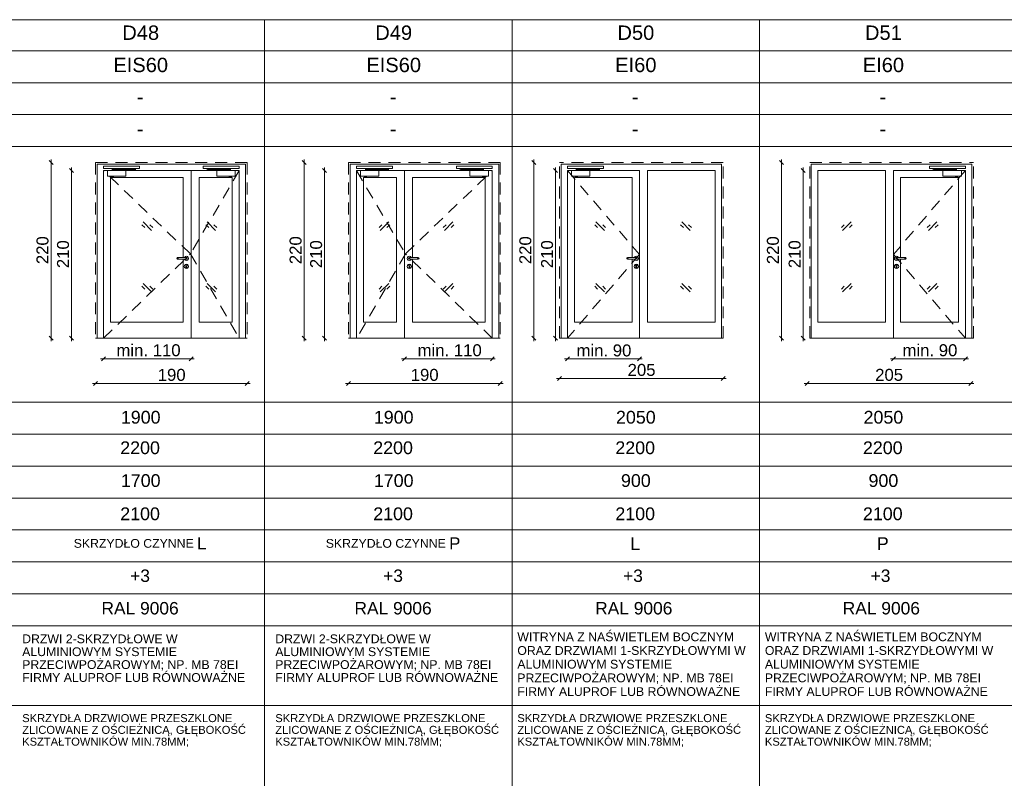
# Paper-space layout 'A-57 ZESTAWIENIE STOLARKI PROJEKTOWANEJ' of a CAD drawing. Header units: millimetres. Extents: x 0 to 900, y 0 to 1010.
# Tile 56 of 63: x 673 to 796, y 707 to 802. Entities that reach past the tile are written whole.
import ezdxf
from ezdxf.xclip import XClip

# ---------------------------------------------------------------- set-up
doc = ezdxf.new("R2010")
doc.units = ezdxf.units.MM
doc.header["$MEASUREMENT"] = 0
doc.header["$XCLIPFRAME"] = 0
doc.linetypes.add('LINIE_3', pattern=[25, 15, -10])
doc.linetypes.add('Przer. długie kreski', pattern=[2.5, 1.5, -1])
doc.layers.add('0_Nr_pióra__1', color=7, linetype='Continuous', lineweight=20)
for name, color, linetype, lineweight, true_color in [('0_Nr_pióra__30', 7, 'Continuous', 5, 0x878787), ('0_Nr_pióra__7', 7, 'Continuous', 18, 0x171717), ('0_Nr_pióra__8', 7, 'Continuous', 13, 0x4c4c4c), ('0_Nr_pióra__94', 7, 'Continuous', 5, 0x3b3b3b)]:
    doc.layers.add(name, color=color, linetype=linetype, lineweight=lineweight, true_color=true_color)
doc.layers.add('A_podrys', color=7, linetype='Continuous')
doc.styles.add('STYL_AUTOMATYCZNY_1', font='arial.ttf')

# ---------------------------------------------------------------- blocks, each defined once
blk = doc.blocks.new('Rysunek_1_1', base_point=(-2089.9, -1946.74))
at = {"layer": '0_Nr_pióra__1', "color": 7, "linetype": 'Continuous', "lineweight": 20}
for p, q in [((676.87, 783.86), (676.87, 784.23)), ((708.56, 783.86), (708.56, 784.23)), ((737.33, 783.86), (737.33, 784.23)), ((768.33, 783.86), (768.33, 784.23)), ((677.12, 783.61), (676.62, 784.11)), ((676.87, 761.86), (676.87, 783.86)), ((679.69, 782.61), (679.19, 783.11)), ((679.44, 782.86), (679.44, 783.23)), ((708.81, 783.61), (708.31, 784.11)), ((708.56, 761.86), (708.56, 783.86)), ((711.38, 782.61), (710.88, 783.11)), ((711.13, 782.86), (711.13, 783.23)), ((737.58, 783.61), (737.08, 784.11)), ((737.33, 761.86), (737.33, 783.86)), ((740.3, 782.61), (739.8, 783.11)), ((740.05, 782.86), (740.05, 783.23)), ((768.58, 783.61), (768.08, 784.11)), ((768.33, 761.86), (768.33, 783.86)), ((771.3, 782.61), (770.8, 783.11)), ((771.05, 782.86), (771.05, 783.23)), ((679.44, 761.86), (679.44, 782.86)), ((711.13, 761.86), (711.13, 782.86)), ((740.05, 761.86), (740.05, 782.86)), ((771.05, 761.86), (771.05, 782.86)), ((676.62, 762.11), (677.12, 761.61)), ((679.19, 762.11), (679.69, 761.61)), ((708.31, 762.11), (708.81, 761.61)), ((710.88, 762.11), (711.38, 761.61)), ((737.08, 762.11), (737.58, 761.61)), ((739.8, 762.11), (740.3, 761.61)), ((768.08, 762.11), (768.58, 761.61)), ((770.8, 762.11), (771.3, 761.61)), ((676.87, 761.48), (676.87, 761.86)), ((679.44, 761.48), (679.44, 761.86)), ((708.56, 761.48), (708.56, 761.86)), ((711.13, 761.48), (711.13, 761.86)), ((737.33, 761.48), (737.33, 761.86)), ((740.05, 761.48), (740.05, 761.86)), ((768.33, 761.48), (768.33, 761.86)), ((771.05, 761.48), (771.05, 761.86)), ((683.69, 759.54), (683.19, 759.04)), ((694.17, 759.04), (694.67, 759.54)), ((721.4, 759.54), (720.9, 759.04)), ((731.88, 759.04), (732.38, 759.54)), ((741.79, 759.52), (741.29, 759.02)), ((750.29, 759.02), (750.79, 759.52)), ((782.62, 759.54), (782.12, 759.04)), ((791.12, 759.04), (791.62, 759.54)), ((683.44, 759.29), (683.07, 759.29)), ((694.42, 759.29), (683.44, 759.29)), ((694.8, 759.29), (694.42, 759.29)), ((720.77, 759.29), (721.15, 759.29)), ((721.15, 759.29), (732.13, 759.29)), ((732.13, 759.29), (732.5, 759.29)), ((741.54, 759.27), (741.16, 759.27)), ((750.54, 759.27), (741.54, 759.27)), ((750.91, 759.27), (750.54, 759.27)), ((781.99, 759.29), (782.37, 759.29)), ((782.37, 759.29), (791.37, 759.29)), ((791.37, 759.29), (791.74, 759.29)), ((740.79, 757.08), (740.29, 756.58)), ((760.79, 756.58), (761.29, 757.08)), ((682.44, 756.21), (682.07, 756.21)), ((682.69, 756.46), (682.19, 755.96)), ((701.44, 756.21), (682.44, 756.21)), ((701.19, 755.96), (701.69, 756.46)), ((701.82, 756.21), (701.44, 756.21)), ((713.75, 756.21), (714.13, 756.21)), ((714.38, 756.46), (713.88, 755.96)), ((714.13, 756.21), (733.13, 756.21)), ((732.88, 755.96), (733.38, 756.46)), ((733.13, 756.21), (733.5, 756.21)), ((740.16, 756.83), (740.54, 756.83)), ((740.54, 756.83), (761.04, 756.83)), ((761.04, 756.83), (761.41, 756.83)), ((771.16, 756.21), (771.54, 756.21)), ((771.79, 756.46), (771.29, 755.96)), ((771.54, 756.21), (792.04, 756.21)), ((791.79, 755.96), (792.29, 756.46)), ((792.04, 756.21), (792.41, 756.21))]:
    blk.add_line(p, q, dxfattribs=at)
at = {"layer": '0_Nr_pióra__30', "color": 252, "linetype": 'Przer. długie kreski', "lineweight": 5, "true_color": 0x878787}
for p, q in [((701.44, 783.86), (682.44, 783.86)), ((682.44, 783.86), (682.44, 761.86)), ((701.44, 783.86), (701.44, 761.86)), ((714.13, 783.86), (733.13, 783.86)), ((714.13, 783.86), (714.13, 761.86)), ((733.13, 783.86), (733.13, 761.86)), ((761.04, 783.86), (740.54, 783.86)), ((740.54, 761.86), (740.54, 783.86)), ((761.04, 761.86), (761.04, 783.86)), ((771.87, 783.86), (792.37, 783.86)), ((771.87, 761.86), (771.87, 783.86)), ((792.37, 761.86), (792.37, 783.86)), ((694.32, 772.42), (683.44, 782.86)), ((700.44, 782.86), (694.32, 772.42)), ((715.13, 782.86), (721.25, 772.42)), ((721.25, 772.42), (732.13, 782.86)), ((741.54, 782.86), (750.54, 772.36)), ((791.37, 782.86), (782.37, 772.36)), ((683.44, 761.86), (694.32, 772.42)), ((694.32, 772.42), (700.44, 761.86)), ((721.25, 772.42), (715.13, 761.86)), ((732.13, 761.86), (721.25, 772.42)), ((750.54, 772.36), (741.54, 761.86)), ((782.37, 772.36), (791.37, 761.86))]:
    blk.add_line(p, q, dxfattribs=at)
at = {"layer": '0_Nr_pióra__30', "color": 252, "linetype": 'Continuous', "lineweight": 5, "true_color": 0x878787}
for p, q in [((701.24, 783.66), (682.64, 783.66)), ((682.64, 783.66), (682.64, 761.86)), ((701.24, 783.66), (701.24, 761.86)), ((714.33, 783.66), (732.93, 783.66)), ((714.33, 783.66), (714.33, 761.86)), ((732.93, 783.66), (732.93, 761.86)), ((760.84, 783.66), (740.74, 783.66)), ((740.74, 761.86), (740.74, 783.66)), ((760.84, 761.86), (760.84, 783.66)), ((772.07, 783.66), (792.17, 783.66)), ((772.07, 761.86), (772.07, 783.66)), ((792.17, 761.86), (792.17, 783.66)), ((683.44, 782.86), (700.44, 782.86)), ((683.44, 782.86), (683.44, 761.86)), ((684.32, 763.86), (684.32, 781.98)), ((684.32, 781.98), (693.42, 781.98)), ((693.42, 781.98), (693.42, 771.96)), ((694.42, 761.86), (694.42, 782.86)), ((695.42, 781.98), (695.42, 763.86)), ((699.56, 781.98), (695.42, 781.98)), ((699.56, 763.86), (699.56, 781.98)), ((700.44, 782.86), (700.44, 761.86)), ((715.13, 782.86), (715.13, 761.86)), ((732.13, 782.86), (715.13, 782.86)), ((716.01, 763.86), (716.01, 781.98)), ((716.01, 781.98), (720.15, 781.98)), ((720.15, 781.98), (720.15, 763.86)), ((721.15, 761.86), (721.15, 782.86)), ((722.15, 781.98), (722.15, 771.96)), ((731.25, 781.98), (722.15, 781.98)), ((731.25, 763.86), (731.25, 781.98)), ((732.13, 782.86), (732.13, 761.86)), ((741.54, 761.86), (741.54, 782.86)), ((741.54, 782.86), (750.54, 782.86)), ((742.42, 763.86), (742.42, 781.98)), ((742.42, 781.98), (749.66, 781.98)), ((749.66, 781.98), (749.66, 771.96)), ((750.54, 782.86), (750.54, 761.86)), ((751.54, 763.86), (751.54, 782.86)), ((751.54, 782.86), (760.04, 782.86)), ((760.04, 763.86), (760.04, 782.86)), ((772.87, 763.86), (772.87, 782.86)), ((781.37, 782.86), (772.87, 782.86)), ((781.37, 763.86), (781.37, 782.86)), ((782.37, 782.86), (782.37, 761.86)), ((791.37, 782.86), (782.37, 782.86)), ((783.25, 781.98), (783.25, 771.96)), ((790.49, 781.98), (783.25, 781.98)), ((790.49, 763.86), (790.49, 781.98)), ((791.37, 761.86), (791.37, 782.86)), ((688.6, 775.72), (688.24, 776.07)), ((689.45, 775.36), (688.39, 776.42)), ((689.6, 775.72), (689.24, 776.07)), ((696.63, 775.72), (696.27, 776.07)), ((697.48, 775.36), (696.42, 776.42)), ((697.63, 775.72), (697.27, 776.07)), ((717.94, 775.72), (718.3, 776.07)), ((718.09, 775.36), (719.15, 776.42)), ((718.94, 775.72), (719.3, 776.07)), ((725.97, 775.72), (726.33, 776.07)), ((726.12, 775.36), (727.18, 776.42)), ((726.97, 775.72), (727.33, 776.07)), ((745.31, 775.72), (744.95, 776.07)), ((746.16, 775.36), (745.1, 776.42)), ((746.31, 775.72), (745.95, 776.07)), ((756.06, 775.72), (755.71, 776.07)), ((756.92, 775.36), (755.86, 776.42)), ((757.06, 775.72), (756.71, 776.07)), ((775.84, 775.72), (776.2, 776.07)), ((775.99, 775.36), (777.05, 776.42)), ((776.84, 775.72), (777.2, 776.07)), ((786.6, 775.72), (786.95, 776.07)), ((786.74, 775.36), (787.81, 776.42)), ((787.6, 775.72), (787.95, 776.07)), ((692.65, 771.93), (692.62, 771.86)), ((692.62, 771.86), (692.65, 771.79)), ((692.67, 771.93), (692.64, 771.86)), ((692.64, 771.86), (692.67, 771.79)), ((692.72, 771.96), (692.65, 771.93)), ((692.72, 771.93), (692.69, 771.86)), ((692.69, 771.86), (692.72, 771.79)), ((693.82, 771.96), (692.72, 771.96)), ((692.79, 771.93), (692.78, 771.86)), ((692.78, 771.86), (692.79, 771.79)), ((693.58, 771.96), (693.59, 771.99)), ((693.59, 771.99), (693.69, 772.09)), ((693.69, 772.09), (693.82, 772.13)), ((693.76, 771.93), (693.77, 771.86)), ((693.77, 771.86), (693.76, 771.79)), ((693.82, 772.13), (693.96, 772.09)), ((693.82, 771.96), (693.89, 771.93)), ((693.83, 771.93), (693.85, 771.86)), ((693.85, 771.86), (693.83, 771.79)), ((693.88, 771.93), (693.91, 771.86)), ((693.91, 771.86), (693.88, 771.79)), ((693.89, 771.93), (693.92, 771.86)), ((693.92, 771.86), (693.89, 771.79)), ((693.96, 772.09), (694.06, 771.99)), ((694.06, 771.99), (694.09, 771.86)), ((694.09, 771.86), (694.06, 771.72)), ((721.51, 771.99), (721.48, 771.86)), ((721.48, 771.86), (721.51, 771.72)), ((721.61, 772.09), (721.51, 771.99)), ((721.75, 772.13), (721.61, 772.09)), ((721.68, 771.93), (721.65, 771.86)), ((721.65, 771.86), (721.68, 771.79)), ((721.69, 771.93), (721.66, 771.86)), ((721.66, 771.86), (721.69, 771.79)), ((721.75, 771.96), (721.68, 771.93)), ((721.74, 771.93), (721.72, 771.86)), ((721.72, 771.86), (721.74, 771.79)), ((721.88, 772.09), (721.75, 772.13)), ((721.75, 771.96), (722.85, 771.96)), ((721.81, 771.93), (721.8, 771.86)), ((721.8, 771.86), (721.81, 771.79)), ((721.98, 771.99), (721.88, 772.09)), ((721.99, 771.96), (721.98, 771.99)), ((722.78, 771.93), (722.79, 771.86)), ((722.79, 771.86), (722.78, 771.79)), ((722.85, 771.96), (722.92, 771.93)), ((722.85, 771.93), (722.88, 771.86)), ((722.88, 771.86), (722.85, 771.79)), ((722.9, 771.93), (722.93, 771.86)), ((722.93, 771.86), (722.9, 771.79)), ((722.92, 771.93), (722.95, 771.86)), ((722.95, 771.86), (722.92, 771.79)), ((748.99, 771.93), (748.96, 771.86)), ((748.96, 771.86), (748.99, 771.79)), ((749, 771.93), (748.98, 771.86)), ((748.98, 771.86), (749, 771.79)), ((749.06, 771.96), (748.99, 771.93)), ((749.05, 771.93), (749.03, 771.86)), ((749.03, 771.86), (749.05, 771.79)), ((750.16, 771.96), (749.06, 771.96)), ((749.12, 771.93), (749.11, 771.86)), ((749.11, 771.86), (749.12, 771.79)), ((749.92, 771.96), (749.93, 771.99)), ((749.93, 771.99), (750.02, 772.09)), ((750.02, 772.09), (750.16, 772.13)), ((750.09, 771.93), (750.11, 771.86)), ((750.11, 771.86), (750.09, 771.79)), ((750.16, 772.13), (750.29, 772.09)), ((750.16, 771.96), (750.23, 771.93)), ((750.17, 771.93), (750.19, 771.86)), ((750.19, 771.86), (750.17, 771.79)), ((750.21, 771.93), (750.24, 771.86)), ((750.24, 771.86), (750.21, 771.79)), ((750.23, 771.93), (750.26, 771.86)), ((750.26, 771.86), (750.23, 771.79)), ((750.29, 772.09), (750.39, 771.99)), ((750.39, 771.99), (750.43, 771.86)), ((750.43, 771.86), (750.39, 771.72)), ((782.51, 771.99), (782.48, 771.86)), ((782.48, 771.86), (782.51, 771.72)), ((782.61, 772.09), (782.51, 771.99)), ((782.75, 772.13), (782.61, 772.09)), ((782.68, 771.93), (782.65, 771.86)), ((782.65, 771.86), (782.68, 771.79)), ((782.69, 771.93), (782.66, 771.86)), ((782.66, 771.86), (782.69, 771.79)), ((782.75, 771.96), (782.68, 771.93)), ((782.74, 771.93), (782.72, 771.86)), ((782.72, 771.86), (782.74, 771.79)), ((782.88, 772.09), (782.75, 772.13)), ((782.75, 771.96), (783.85, 771.96)), ((782.81, 771.93), (782.8, 771.86)), ((782.8, 771.86), (782.81, 771.79)), ((782.98, 771.99), (782.88, 772.09)), ((782.99, 771.96), (782.98, 771.99)), ((783.78, 771.93), (783.79, 771.86)), ((783.79, 771.86), (783.78, 771.79)), ((783.85, 771.96), (783.92, 771.93)), ((783.85, 771.93), (783.87, 771.86)), ((783.87, 771.86), (783.85, 771.79)), ((783.9, 771.93), (783.93, 771.86)), ((783.93, 771.86), (783.9, 771.79)), ((783.92, 771.93), (783.95, 771.86)), ((783.95, 771.86), (783.92, 771.79)), ((692.65, 771.79), (692.72, 771.76)), ((693.82, 771.76), (692.72, 771.76)), ((693.42, 771.76), (693.42, 763.86)), ((693.55, 770.86), (693.59, 770.99)), ((693.59, 770.72), (693.55, 770.86)), ((693.59, 771.72), (693.58, 771.76)), ((693.69, 771.63), (693.59, 771.72)), ((693.59, 770.99), (693.69, 771.09)), ((693.69, 770.63), (693.59, 770.72)), ((693.82, 771.59), (693.69, 771.63)), ((693.69, 771.09), (693.82, 771.13)), ((693.82, 770.59), (693.69, 770.63)), ((693.77, 771.01), (693.75, 770.96)), ((693.82, 771.03), (693.77, 771.01)), ((693.77, 770.73), (693.77, 770.9)), ((693.79, 770.7), (693.77, 770.73)), ((693.82, 770.68), (693.79, 770.7)), ((693.89, 771.79), (693.82, 771.76)), ((693.96, 771.63), (693.82, 771.59)), ((693.82, 771.13), (693.96, 771.09)), ((693.88, 771.01), (693.82, 771.03)), ((693.86, 770.7), (693.82, 770.68)), ((693.96, 770.63), (693.82, 770.59)), ((693.87, 770.73), (693.86, 770.7)), ((693.87, 770.9), (693.9, 770.96)), ((693.87, 770.9), (693.87, 770.73)), ((693.9, 770.96), (693.88, 771.01)), ((694.06, 771.72), (693.96, 771.63)), ((693.96, 771.09), (694.06, 770.99)), ((694.06, 770.72), (693.96, 770.63)), ((694.06, 770.99), (694.09, 770.86)), ((694.09, 770.86), (694.06, 770.72)), ((721.51, 770.99), (721.48, 770.86)), ((721.48, 770.86), (721.51, 770.72)), ((721.51, 771.72), (721.61, 771.63)), ((721.61, 771.09), (721.51, 770.99)), ((721.51, 770.72), (721.61, 770.63)), ((721.61, 771.63), (721.75, 771.59)), ((721.75, 771.13), (721.61, 771.09)), ((721.61, 770.63), (721.75, 770.59)), ((721.67, 770.96), (721.69, 771.01)), ((721.7, 770.9), (721.67, 770.96)), ((721.68, 771.79), (721.75, 771.76)), ((721.69, 771.01), (721.75, 771.03)), ((721.7, 770.9), (721.7, 770.73)), ((721.7, 770.73), (721.71, 770.7)), ((721.71, 770.7), (721.75, 770.68)), ((721.75, 771.76), (722.85, 771.76)), ((721.75, 771.59), (721.88, 771.63)), ((721.88, 771.09), (721.75, 771.13)), ((721.75, 771.03), (721.8, 771.01)), ((721.75, 770.68), (721.78, 770.7)), ((721.75, 770.59), (721.88, 770.63)), ((721.78, 770.7), (721.8, 770.73)), ((721.8, 771.01), (721.82, 770.96)), ((721.8, 770.73), (721.8, 770.9)), ((721.88, 771.63), (721.98, 771.72)), ((721.98, 770.99), (721.88, 771.09)), ((721.88, 770.63), (721.98, 770.72)), ((721.98, 771.72), (721.99, 771.76)), ((722.02, 770.86), (721.98, 770.99)), ((721.98, 770.72), (722.02, 770.86)), ((722.15, 771.76), (722.15, 763.86)), ((722.92, 771.79), (722.85, 771.76)), ((748.99, 771.79), (749.06, 771.76)), ((750.16, 771.76), (749.06, 771.76)), ((749.66, 771.76), (749.66, 763.86)), ((749.89, 770.86), (749.93, 770.99)), ((749.93, 770.72), (749.89, 770.86)), ((749.93, 771.72), (749.92, 771.76)), ((750.02, 771.63), (749.93, 771.72)), ((749.93, 770.99), (750.02, 771.09)), ((750.02, 770.63), (749.93, 770.72)), ((750.16, 771.59), (750.02, 771.63)), ((750.02, 771.09), (750.16, 771.13)), ((750.16, 770.59), (750.02, 770.63)), ((750.08, 770.96), (750.11, 771.01)), ((750.11, 770.9), (750.08, 770.96)), ((750.11, 771.01), (750.16, 771.03)), ((750.11, 770.9), (750.11, 770.73)), ((750.11, 770.73), (750.12, 770.7)), ((750.12, 770.7), (750.16, 770.68)), ((750.23, 771.79), (750.16, 771.76)), ((750.29, 771.63), (750.16, 771.59)), ((750.16, 771.13), (750.29, 771.09)), ((750.16, 771.03), (750.21, 771.01)), ((750.16, 770.68), (750.19, 770.7)), ((750.29, 770.63), (750.16, 770.59)), ((750.19, 770.7), (750.21, 770.73)), ((750.21, 771.01), (750.23, 770.96)), ((750.23, 770.96), (750.21, 770.9)), ((750.21, 770.73), (750.21, 770.9)), ((750.39, 771.72), (750.29, 771.63)), ((750.29, 771.09), (750.39, 770.99)), ((750.39, 770.72), (750.29, 770.63)), ((750.39, 770.99), (750.43, 770.86)), ((750.43, 770.86), (750.39, 770.72)), ((782.51, 770.99), (782.48, 770.86)), ((782.48, 770.86), (782.51, 770.72)), ((782.51, 771.72), (782.61, 771.63)), ((782.61, 771.09), (782.51, 770.99)), ((782.51, 770.72), (782.61, 770.63)), ((782.61, 771.63), (782.75, 771.59)), ((782.75, 771.13), (782.61, 771.09)), ((782.61, 770.63), (782.75, 770.59)), ((782.69, 771.01), (782.67, 770.96)), ((782.67, 770.96), (782.7, 770.9)), ((782.68, 771.79), (782.75, 771.76)), ((782.75, 771.03), (782.69, 771.01)), ((782.7, 770.73), (782.7, 770.9)), ((782.71, 770.7), (782.7, 770.73)), ((782.75, 770.68), (782.71, 770.7)), ((782.75, 771.76), (783.85, 771.76)), ((782.75, 771.59), (782.88, 771.63)), ((782.88, 771.09), (782.75, 771.13)), ((782.8, 771.01), (782.75, 771.03)), ((782.78, 770.7), (782.75, 770.68)), ((782.75, 770.59), (782.88, 770.63)), ((782.8, 770.73), (782.78, 770.7)), ((782.82, 770.96), (782.8, 771.01)), ((782.8, 770.9), (782.82, 770.96)), ((782.8, 770.9), (782.8, 770.73)), ((782.88, 771.63), (782.98, 771.72)), ((782.98, 770.99), (782.88, 771.09)), ((782.88, 770.63), (782.98, 770.72)), ((782.98, 771.72), (782.99, 771.76)), ((783.02, 770.86), (782.98, 770.99)), ((782.98, 770.72), (783.02, 770.86)), ((783.25, 771.76), (783.25, 763.86)), ((783.92, 771.79), (783.85, 771.76)), ((688.6, 768.02), (688.24, 768.37)), ((689.45, 767.67), (688.39, 768.73)), ((689.6, 768.02), (689.24, 768.37)), ((696.63, 768.02), (696.27, 768.37)), ((697.48, 767.67), (696.42, 768.73)), ((697.63, 768.02), (697.27, 768.37)), ((717.94, 768.02), (718.3, 768.37)), ((718.09, 767.67), (719.15, 768.73)), ((718.94, 768.02), (719.3, 768.37)), ((725.97, 768.02), (726.33, 768.37)), ((726.12, 767.67), (727.18, 768.73)), ((726.97, 768.02), (727.33, 768.37)), ((745.31, 768.02), (744.95, 768.37)), ((746.16, 767.67), (745.1, 768.73)), ((746.31, 768.02), (745.95, 768.37)), ((756.06, 768.02), (755.71, 768.37)), ((756.92, 767.67), (755.86, 768.73)), ((757.06, 768.02), (756.71, 768.37)), ((775.84, 768.02), (776.2, 768.37)), ((775.99, 767.67), (777.05, 768.73)), ((776.84, 768.02), (777.2, 768.37)), ((786.6, 768.02), (786.95, 768.37)), ((786.74, 767.67), (787.81, 768.73)), ((787.6, 768.02), (787.95, 768.37)), ((693.42, 763.86), (684.32, 763.86)), ((695.42, 763.86), (699.56, 763.86)), ((720.15, 763.86), (716.01, 763.86)), ((722.15, 763.86), (731.25, 763.86)), ((749.66, 763.86), (742.42, 763.86)), ((751.54, 763.86), (760.04, 763.86)), ((781.37, 763.86), (772.87, 763.86)), ((783.25, 763.86), (790.49, 763.86)), ((701.44, 761.86), (682.44, 761.86)), ((714.13, 761.86), (733.13, 761.86)), ((761.04, 761.86), (740.54, 761.86)), ((771.87, 761.86), (792.37, 761.86))]:
    blk.add_line(p, q, dxfattribs=at)
at = {"layer": '0_Nr_pióra__8', "color": 251, "linetype": 'LINIE_3', "lineweight": 13, "true_color": 0x4c4c4c, "flags": 128}
for points in [[(687.94, 783.13), (687.94, 783.43), (683.44, 783.43), (683.44, 783.13)], [(684.54, 782.88), (684.54, 783.07), (687.35, 783.07), (687.35, 783.11), (687.45, 783.11), (687.45, 782.97), (684.63, 782.97), (684.63, 782.88)], [(687.36, 783.11), (687.45, 783.11), (687.45, 783.13), (687.36, 783.13)], [(695.94, 783.13), (695.94, 783.43), (700.44, 783.43), (700.44, 783.13)], [(699.34, 782.88), (699.34, 783.07), (696.54, 783.07), (696.54, 783.11), (696.43, 783.11), (696.43, 782.97), (699.25, 782.97), (699.25, 782.88)], [(696.52, 783.11), (696.44, 783.11), (696.44, 783.13), (696.52, 783.13)], [(719.63, 783.13), (719.63, 783.43), (715.13, 783.43), (715.13, 783.13)], [(716.23, 782.88), (716.23, 783.07), (719.03, 783.07), (719.03, 783.11), (719.14, 783.11), (719.14, 782.97), (716.32, 782.97), (716.32, 782.88)], [(719.05, 783.11), (719.13, 783.11), (719.13, 783.13), (719.05, 783.13)], [(727.63, 783.13), (727.63, 783.43), (732.13, 783.43), (732.13, 783.13)], [(728.21, 783.11), (728.12, 783.11), (728.12, 783.13), (728.21, 783.13)], [(731.03, 782.88), (731.03, 783.07), (728.22, 783.07), (728.22, 783.11), (728.12, 783.11), (728.12, 782.97), (730.94, 782.97), (730.94, 782.88)], [(746.04, 783.13), (746.04, 783.43), (741.54, 783.43), (741.54, 783.13)], [(742.64, 782.88), (742.64, 783.07), (745.45, 783.07), (745.45, 783.11), (745.55, 783.11), (745.55, 782.97), (742.73, 782.97), (742.73, 782.88)], [(745.46, 783.11), (745.54, 783.11), (745.54, 783.13), (745.46, 783.13)], [(786.87, 783.13), (786.87, 783.43), (791.37, 783.43), (791.37, 783.13)], [(790.27, 782.88), (790.27, 783.07), (787.46, 783.07), (787.46, 783.11), (787.35, 783.11), (787.35, 782.97), (790.18, 782.97), (790.18, 782.88)], [(787.45, 783.11), (787.36, 783.11), (787.36, 783.13), (787.45, 783.13)], [(686.25, 782.86), (683.94, 782.86), (683.94, 782.14), (686.25, 782.14)], [(684.62, 782.88), (684.55, 782.88), (684.55, 782.86), (684.62, 782.86)], [(697.64, 782.86), (699.94, 782.86), (699.94, 782.14), (697.64, 782.14)], [(699.26, 782.88), (699.34, 782.88), (699.34, 782.86), (699.26, 782.86)], [(717.93, 782.86), (715.63, 782.86), (715.63, 782.14), (717.93, 782.14)], [(716.31, 782.88), (716.23, 782.88), (716.23, 782.86), (716.31, 782.86)], [(729.32, 782.86), (731.63, 782.86), (731.63, 782.14), (729.32, 782.14)], [(730.95, 782.88), (731.02, 782.88), (731.02, 782.86), (730.95, 782.86)], [(744.35, 782.86), (742.04, 782.86), (742.04, 782.14), (744.35, 782.14)], [(742.72, 782.88), (742.64, 782.88), (742.64, 782.86), (742.72, 782.86)], [(788.56, 782.86), (790.87, 782.86), (790.87, 782.14), (788.56, 782.14)], [(790.19, 782.88), (790.26, 782.88), (790.26, 782.86), (790.19, 782.86)]]:
    blk.add_lwpolyline(points, close=True, dxfattribs=at)
for points in [[(684.69, 782.14), (684.41, 782.14), (684.41, 782.11, 0.458316), (684.69, 782.11)], [(699.19, 782.14), (699.47, 782.14), (699.47, 782.11, -0.458316), (699.19, 782.11)], [(716.38, 782.14), (716.1, 782.14), (716.1, 782.11, 0.458316), (716.38, 782.11)], [(730.88, 782.14), (731.16, 782.14), (731.16, 782.11, -0.458316), (730.88, 782.11)], [(742.79, 782.14), (742.51, 782.14), (742.51, 782.11, 0.458316), (742.79, 782.11)], [(790.12, 782.14), (790.39, 782.14), (790.39, 782.11, -0.458316), (790.12, 782.11)]]:
    blk.add_lwpolyline(points, format="xyb", close=True, dxfattribs=at)
at = {"layer": '0_Nr_pióra__94', "color": 250, "linetype": 'Continuous', "lineweight": 5, "true_color": 0x3b3b3b}
for p, q in [((52.6, 801.75), (887.6, 801.75)), ((703.6, 801.75), (703.6, 611.36)), ((734.6, 801.75), (734.6, 611.36)), ((765.6, 801.75), (765.6, 611.36)), ((887.6, 797.86), (50.6, 797.86)), ((887.6, 793.86), (50.6, 793.86)), ((887.6, 789.86), (50.6, 789.86)), ((887.6, 785.86), (50.6, 785.86)), ((52.6, 753.86), (887.6, 753.86)), ((49.45, 749.86), (887.6, 749.86)), ((52.6, 745.86), (887.6, 745.86)), ((49.45, 741.86), (887.6, 741.86)), ((52.6, 737.86), (887.6, 737.86)), ((35.27, 733.86), (889.6, 733.86)), ((50.6, 729.86), (887.6, 729.86)), ((52.6, 725.86), (887.6, 725.86)), ((52.6, 715.86), (887.6, 715.86))]:
    blk.add_line(p, q, dxfattribs=at)
at = {"layer": '0_Nr_pióra__1', "color": 7, "linetype": 'Continuous', "lineweight": 20, "char_height": 1.5, "width": 3.4323, "attachment_point": 7, "rotation": 90, "style": 'STYL_AUTOMATYCZNY_1'}
for s, insert in [('\\A1;{\\pql;\\fArial|b0|i0|c238|p0;\\W1.000000;220}', (676.57, 771.14)), ('\\A1;{\\pql;\\fArial|b0|i0|c238|p0;\\W1.000000;220}', (708.26, 771.14)), ('\\A1;{\\pql;\\fArial|b0|i0|c238|p0;\\W1.000000;220}', (737.03, 771.14)), ('\\A1;{\\pql;\\fArial|b0|i0|c238|p0;\\W1.000000;220}', (768.03, 771.14)), ('\\A1;{\\pql;\\fArial|b0|i0|c238|p0;\\W1.000000;210}', (679.14, 770.64)), ('\\A1;{\\pql;\\fArial|b0|i0|c238|p0;\\W1.000000;210}', (710.83, 770.64)), ('\\A1;{\\pql;\\fArial|b0|i0|c238|p0;\\W1.000000;210}', (739.75, 770.64)), ('\\A1;{\\pql;\\fArial|b0|i0|c238|p0;\\W1.000000;210}', (770.75, 770.64))]:
    blk.add_mtext(s, dxfattribs=dict(at, insert=insert))
at = {"layer": '0_Nr_pióra__1', "color": 7, "linetype": 'Continuous', "lineweight": 20, "char_height": 1.5, "attachment_point": 7, "style": 'STYL_AUTOMATYCZNY_1'}
for s, insert, width in [('\\A1;{\\pql;\\fArial|b0|i0|c238|p0;\\W1.000000;min. 110}', (685.06, 759.59), 7.7374), ('\\A1;{\\pql;\\fArial|b0|i0|c238|p0;\\W1.000000;min. 110}', (722.77, 759.59), 7.7374), ('\\A1;{\\pql;\\fArial|b0|i0|c238|p0;\\W1.000000;min. 90}', (742.67, 759.57), 6.746), ('\\A1;{\\pql;\\fArial|b0|i0|c238|p0;\\W1.000000;min. 90}', (783.49, 759.59), 6.746), ('\\A1;{\\pql;\\fArial|b0|i0|c238|p0;\\W1.000000;205}', (749.07, 757.13), 3.4323), ('\\A1;{\\pql;\\fArial|b0|i0|c238|p0;\\W1.000000;190}', (690.23, 756.51), 3.4323), ('\\A1;{\\pql;\\fArial|b0|i0|c238|p0;\\W1.000000;190}', (721.91, 756.51), 3.4323), ('\\A1;{\\pql;\\fArial|b0|i0|c238|p0;\\W1.000000;205}', (780.07, 756.51), 3.4323)]:
    blk.add_mtext(s, dxfattribs=dict(at, insert=insert, width=width))
at = {"layer": '0_Nr_pióra__7', "color": 250, "linetype": 'Continuous', "lineweight": 18, "true_color": 0x171717, "style": 'STYL_AUTOMATYCZNY_1'}
for s, insert, char_height, attachment_point in [('\\A1;{\\pqc;\\fArial|b0|i0|c238|p0;\\W1.000000;D48}', (688.1, 799.2), 1.8, 8), ('\\A1;{\\pqc;\\fArial|b0|i0|c238|p0;\\W1.000000;D49}', (719.78, 799.2), 1.8, 8), ('\\A1;{\\pqc;\\fArial|b0|i0|c238|p0;\\W1.000000;D50}', (750.1, 799.2), 1.8, 8), ('\\A1;{\\pqc;\\fArial|b0|i0|c238|p0;\\W1.000000;D51}', (781.1, 799.2), 1.8, 8), ('\\A1;{\\pqc;\\fArial|b0|i0|c238|p0;\\W1.000000;EIS60}', (688.1, 795.16), 1.8, 8), ('\\A1;{\\pqc;\\fArial|b0|i0|c238|p0;\\W1.000000;EIS60}', (719.78, 795.16), 1.8, 8), ('\\A1;{\\pqc;\\fArial|b0|i0|c238|p0;\\W1.000000;EI60}', (750.1, 795.16), 1.8, 8), ('\\A1;{\\pqc;\\fArial|b0|i0|c238|p0;\\W1.000000;EI60}', (781.1, 795.16), 1.8, 8), ('\\A1;{\\pqc;\\fArial|b0|i0|c238|p0;\\W1.000000;-}', (688.02, 791.19), 1.8, 8), ('\\A1;{\\pqc;\\fArial|b0|i0|c238|p0;\\W1.000000;-}', (719.7, 791.19), 1.8, 8), ('\\A1;{\\pqc;\\fArial|b0|i0|c238|p0;\\W1.000000;-}', (750.02, 791.19), 1.8, 8), ('\\A1;{\\pqc;\\fArial|b0|i0|c238|p0;\\W1.000000;-}', (781.02, 791.19), 1.8, 8), ('\\A1;{\\pqc;\\fArial|b0|i0|c238|p0;\\W1.000000;-}', (688.02, 787.19), 1.8, 8), ('\\A1;{\\pqc;\\fArial|b0|i0|c238|p0;\\W1.000000;-}', (719.7, 787.19), 1.8, 8), ('\\A1;{\\pqc;\\fArial|b0|i0|c238|p0;\\W1.000000;-}', (750.02, 787.19), 1.8, 8), ('\\A1;{\\pqc;\\fArial|b0|i0|c238|p0;\\W1.000000;-}', (781.02, 787.19), 1.8, 8), ('\\A1;{\\pqc;\\fArial|b0|i0|c238|p0;\\W1.000000;1900}', (688.1, 751.15), 1.6, 8), ('\\A1;{\\pqc;\\fArial|b0|i0|c238|p0;\\W1.000000;1900}', (719.78, 751.15), 1.6, 8), ('\\A1;{\\pqc;\\fArial|b0|i0|c238|p0;\\W1.000000;2050}', (750.1, 751.15), 1.6, 8), ('\\A1;{\\pqc;\\fArial|b0|i0|c238|p0;\\W1.000000;2050}', (781.1, 751.15), 1.6, 8), ('\\A1;{\\pqc;\\fArial|b0|i0|c238|p0;\\W1.000000;2200}', (688.02, 747.33), 1.6, 8), ('\\A1;{\\pqc;\\fArial|b0|i0|c238|p0;\\W1.000000;2200}', (719.7, 747.33), 1.6, 8), ('\\A1;{\\pqc;\\fArial|b0|i0|c238|p0;\\W1.000000;2200}', (750.02, 747.33), 1.6, 8), ('\\A1;{\\pqc;\\fArial|b0|i0|c238|p0;\\W1.000000;2200}', (781.02, 747.33), 1.6, 8), ('\\A1;{\\pqc;\\fArial|b0|i0|c238|p0;\\W1.000000;1700}', (688.1, 743.22), 1.6, 8), ('\\A1;{\\pqc;\\fArial|b0|i0|c238|p0;\\W1.000000;1700}', (719.78, 743.22), 1.6, 8), ('\\A1;{\\pqc;\\fArial|b0|i0|c238|p0;\\W1.000000;900}', (750.1, 743.22), 1.6, 8), ('\\A1;{\\pqc;\\fArial|b0|i0|c238|p0;\\W1.000000;900}', (781.1, 743.22), 1.6, 8), ('\\A1;{\\pqc;\\fArial|b0|i0|c238|p0;\\W1.000000;2100}', (688.02, 739.06), 1.6, 8), ('\\A1;{\\pqc;\\fArial|b0|i0|c238|p0;\\W1.000000;2100}', (719.7, 739.06), 1.6, 8), ('\\A1;{\\pqc;\\fArial|b0|i0|c238|p0;\\W1.000000;2100}', (750.02, 739.06), 1.6, 8), ('\\A1;{\\pqc;\\fArial|b0|i0|c238|p0;\\W1.000000;2100}', (781.02, 739.06), 1.6, 8), ('\\A1;{\\pqc;\\fArial|b0|i0|c238|p0;\\W1.000000;SKRZYDŁO CZYNNE \\fArial|b0|i0|c238|p0;\\H1.363636x;\\W1.000000;L}', (688.02, 736.93), 1.1, 2), ('\\A1;{\\pqc;\\fArial|b0|i0|c238|p0;\\W1.000000;SKRZYDŁO CZYNNE \\fArial|b0|i0|c238|p0;\\H1.363636x;\\W1.000000;P}', (719.7, 736.93), 1.1, 2), ('\\A1;{\\pqc;\\fArial|b0|i0|c238|p0;\\W1.000000;L}', (750.02, 735.35), 1.6, 8), ('\\A1;{\\pqc;\\fArial|b0|i0|c238|p0;\\W1.000000;P}', (781.02, 735.35), 1.6, 8), ('\\A1;{\\pqc;\\fArial|b0|i0|c238|p0;\\W1.000000;+3}', (688.02, 731.33), 1.5567, 8), ('\\A1;{\\pqc;\\fArial|b0|i0|c238|p0;\\W1.000000;+3}', (719.7, 731.33), 1.5567, 8), ('\\A1;{\\pqc;\\fArial|b0|i0|c238|p0;\\W1.000000;+3}', (749.74, 731.33), 1.5567, 8), ('\\A1;{\\pqc;\\fArial|b0|i0|c238|p0;\\W1.000000;+3}', (780.74, 731.33), 1.5567, 8), ('\\A1;{\\pqc;\\fArial|b0|i0|c238|p0;\\W1.000000;RAL 9006}', (688.02, 727.26), 1.5567, 8), ('\\A1;{\\pqc;\\fArial|b0|i0|c238|p0;\\W1.000000;RAL 9006}', (719.7, 727.26), 1.5567, 8), ('\\A1;{\\pqc;\\fArial|b0|i0|c238|p0;\\W1.000000;RAL 9006}', (749.84, 727.26), 1.5567, 8), ('\\A1;{\\pqc;\\fArial|b0|i0|c238|p0;\\W1.000000;RAL 9006}', (780.84, 727.26), 1.5567, 8)]:
    blk.add_mtext(s, dxfattribs=dict(at, insert=insert, char_height=char_height, attachment_point=attachment_point))
at = {"layer": '0_Nr_pióra__7', "color": 250, "linetype": 'Continuous', "lineweight": 18, "true_color": 0x171717, "width": 29.4591, "attachment_point": 1, "style": 'STYL_AUTOMATYCZNY_1'}
for s, insert, char_height, line_spacing_factor in [('\\A1;{\\pql;\\fArial|b0|i0|c238|p0;\\W1.000000;DRZWI 2-SKRZYDŁOWE W ALUMINIOWYM SYSTEMIE PRZECIWPOŻAROWYM; NP. MB 78EI FIRMY ALUPROF LUB RÓWNOWAŻNE}', (673.26, 724.78), 1.1, 0.880475), ('\\A1;{\\pql;\\fArial|b0|i0|c238|p0;\\W1.000000;DRZWI 2-SKRZYDŁOWE W ALUMINIOWYM SYSTEMIE PRZECIWPOŻAROWYM; NP. MB 78EI FIRMY ALUPROF LUB RÓWNOWAŻNE}', (704.95, 724.78), 1.1, 0.880475), ('\\A1;{\\pql;\\fArial|b0|i0|c238|p0;\\W1.000000;WITRYNA Z NAŚWIETLEM BOCZNYM \\fArial|b0|i0|c238|p0;\\W1.000000;ORAZ DRZWIAMI 1-SKRZYDŁOWYMI W \\fArial|b0|i0|c238|p0;\\W1.000000;ALUMINIOWYM SYSTEMIE \\fArial|b0|i0|c238|p0;\\W1.000000;PRZECIWPOŻAROWYM; NP. MB 78EI \\fArial|b0|i0|c238|p0;\\W1.000000;FIRMY \\fArial|b0|i0|c238|p0;\\W1.000000;ALUPROF LUB RÓWNOWAŻNE}', (735.26, 725.03), 1.1, 0.934815), ('\\A1;{\\pql;\\fArial|b0|i0|c238|p0;\\W1.000000;WITRYNA Z NAŚWIETLEM BOCZNYM \\fArial|b0|i0|c238|p0;\\W1.000000;ORAZ DRZWIAMI 1-SKRZYDŁOWYMI W \\fArial|b0|i0|c238|p0;\\W1.000000;ALUMINIOWYM SYSTEMIE \\fArial|b0|i0|c238|p0;\\W1.000000;PRZECIWPOŻAROWYM; NP. MB 78EI \\fArial|b0|i0|c238|p0;\\W1.000000;FIRMY \\fArial|b0|i0|c238|p0;\\W1.000000;ALUPROF LUB RÓWNOWAŻNE}', (766.26, 725.03), 1.1, 0.934815), ('\\A1;{\\pql;\\fArial|b0|i0|c238|p0;\\W1.000000;SKRZYDŁA DRZWIOWE PRZESZKLONE \\fArial|b0|i0|c238|p0;\\W1.000000;ZLICOWANE Z OŚCIEŻNICĄ, \\fArial|b0|i0|c238|p0;\\W1.000000;GŁĘBOKOŚĆ KSZTAŁTOWNIKÓW \\fArial|b0|i0|c238|p0;\\W1.000000;MIN.78MM;}', (673.26, 714.8), 1, 0.883417), ('\\A1;{\\pql;\\fArial|b0|i0|c238|p0;\\W1.000000;SKRZYDŁA DRZWIOWE PRZESZKLONE \\fArial|b0|i0|c238|p0;\\W1.000000;ZLICOWANE Z OŚCIEŻNICĄ, \\fArial|b0|i0|c238|p0;\\W1.000000;GŁĘBOKOŚĆ KSZTAŁTOWNIKÓW \\fArial|b0|i0|c238|p0;\\W1.000000;MIN.78MM;}', (704.95, 714.8), 1, 0.883417), ('\\A1;{\\pql;\\fArial|b0|i0|c238|p0;\\W1.000000;SKRZYDŁA DRZWIOWE PRZESZKLONE \\fArial|b0|i0|c238|p0;\\W1.000000;ZLICOWANE Z OŚCIEŻNICĄ, \\fArial|b0|i0|c238|p0;\\W1.000000;GŁĘBOKOŚĆ KSZTAŁTOWNIKÓW \\fArial|b0|i0|c238|p0;\\W1.000000;MIN.78MM;}', (735.26, 714.8), 1, 0.883417), ('\\A1;{\\pql;\\fArial|b0|i0|c238|p0;\\W1.000000;SKRZYDŁA DRZWIOWE PRZESZKLONE \\fArial|b0|i0|c238|p0;\\W1.000000;ZLICOWANE Z OŚCIEŻNICĄ, \\fArial|b0|i0|c238|p0;\\W1.000000;GŁĘBOKOŚĆ KSZTAŁTOWNIKÓW \\fArial|b0|i0|c238|p0;\\W1.000000;MIN.78MM;}', (766.26, 714.8), 1, 0.883417)]:
    blk.add_mtext(s, dxfattribs=dict(at, insert=insert, char_height=char_height, line_spacing_factor=line_spacing_factor))

psp = doc.layouts.new('A-57 ZESTAWIENIE STOLARKI PROJEKTOWANEJ')

# ---------------------------------------------------------------- block references
at = {"layer": 'A_podrys', "color": 37, "linetype": 'Continuous', "lineweight": 5, "true_color": 0x656532}
ref = psp.add_blockref('Rysunek_1_1', (-2089.9, -1946.74), dxfattribs=at)
XClip(ref).set_block_clipping_path([(28.6628210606, 4.9003190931), (892.6953650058, 1005.4179299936)])

doc.saveas('drawing.dxf')
